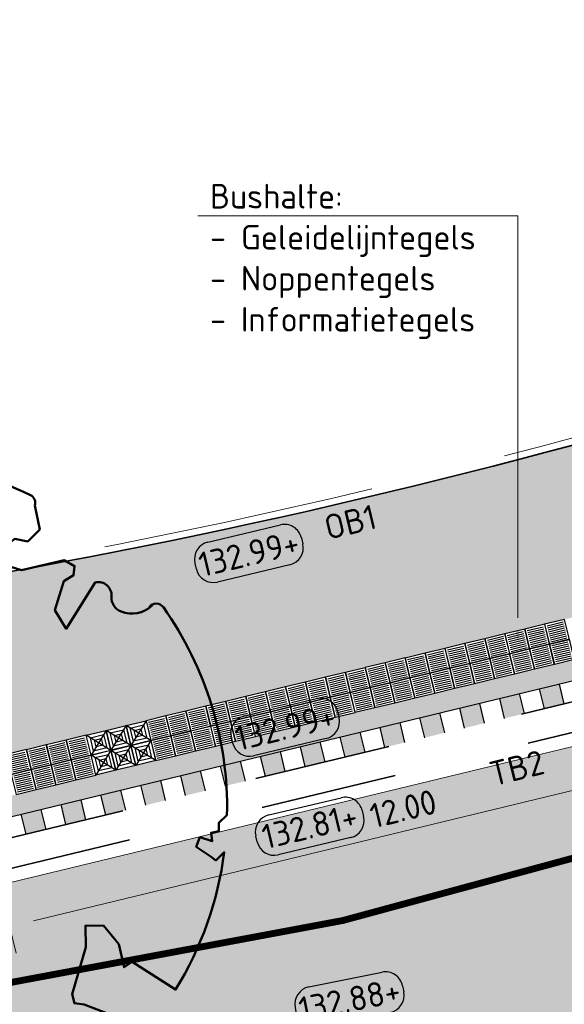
# Model space of a CAD drawing. Header units: metres. Extents: x 191748 to 192615, y 309710 to 310028.
# Tile 52 of 76: x 192159.44 to 192167.41, y 309809.29 to 309823.7. Entities that reach past the tile are written whole.
import ezdxf
from ezdxf import colors
from ezdxf.entities.mleader import LeaderData, LeaderLine
from ezdxf.enums import TextEntityAlignment as Align
from ezdxf.math import Vec2, Vec3

# ---------------------------------------------------------------- set-up
doc = ezdxf.new("R2010")
doc.units = ezdxf.units.M
for name, pattern in [('VH-BUSHALTEBAND-SO', [4, 2, -2]), ('VH-GELEIDEBAND_50X200', [8, 4, -2, 0, -2]), ('VH-OPSLUITBAND-SO', [10, 4, -2, 2, -2]), ('VH-OPSLUITBAND_100X200', [16, 8, -2, 4, -2]), ('VW-1-1_STREEP', [2, 1, -1]), ('VW-11_STREEP', [2, 1, -1])]:
    doc.linetypes.add(name, pattern=pattern)
for name, color, linetype, lineweight in [('N-WE-GR-BOOM-S', 94, 'Continuous', 50), ('N-WE-IE-MEUBILAIR-S-200', 7, 'Continuous', 25), ('N-WE-VH-KANTLAAG 2 STREKS-G', 170, 'Continuous', 18), ('N-WE-VH-KANTOPSLUITING_BUSHALTEBAND-G', 30, 'VH-BUSHALTEBAND-SO', 35), ('N-WE-VH-KANTOPSLUITING_GELEIDEBAND_70 200-G', 6, 'VH-GELEIDEBAND_50X200', 35), ('N-WE-VH-KANTOPSLUITING_OPSLUITBAND_80X200 VOORKANT-G', 1, 'Continuous', 35), ('N-WE-VH-KANTOPSLUITING_OPSLUITBAND_80X200-G', 5, 'VH-OPSLUITBAND-SO', 18), ('N-WE-VH-KANTOPSLUITING_TEKST-T', 7, 'VH-OPSLUITBAND_100X200', 35), ('N-WE-VH-KANTOPSLUITING_TROTTOIRBAND_RWS VOORKANT-G', 2, 'Continuous', 35), ('N-WE-VH-OPENVERHARDING_STRAATBAKSTEEN_ROOD-A', 13, 'Continuous', 9), ('N-WE-VH-VERHARDING_ASFALT-A', 253, 'Continuous', 9), ('N-WE-VH-VERKEERSTEGEL-S', 6, 'Continuous', 25), ('X-XX-AL-AANPIJLING-S', 6, 'Continuous', 5), ('X-XX-AL-HOOGTELABEL-S', 7, 'Continuous', 25), ('X-XX-AL-MAATVOERING-M', 6, 'Continuous', 18)]:
    doc.layers.add(name, color=color, linetype=linetype, lineweight=lineweight)
doc.layers.add('N-WE-VH-GESLOTENVERHARDING_ASFALT_COATING_ROOD-A', color=7, linetype='Continuous', lineweight=9, true_color=0xf2beba)
doc.layers.add('N-WE-VW-MARKERING_LANGS_STREEP_11-G', color=7, linetype='VW-11_STREEP', lineweight=13, true_color=0xf7f7f7)
doc.styles.add('NLCS-ISO', font='NLCS-ISO.ttf')
doc.styles.add('NLCS-ISO-M200-T18', font='NLCS-ISO.ttf', dxfattribs={"height": 0.36})
doc.dimstyles.new('NLCS-M200-T18-PIJL_L2_H2', dxfattribs={"dimscale": 0.2, "dimtxt": 2.5, "dimasz": 1.8, "dimexe": 2, "dimexo": 2, "dimgap": 0.7, "dimtad": 1, "dimzin": 0, "dimdsep": 46, "dimtxsty": 'NLCS-ISO-M200-T18', "dimcen": 0, "dimdle": 2, "dimclrd": 256, "dimclre": 256, "dimclrt": 7, "dimazin": 0, "dimtfac": 1, "dimtdec": 3, "dimtofl": 0, "dimtmove": 0, "dimatfit": 3, "dimfxl": 2, "dimfxlon": 1, "dimtfillclr": 256, "dimtolj": 1, "dimtzin": 0, "dimlwd": -1, "dimlwe": -1, "dimarcsym": 0})

# ---------------------------------------------------------------- blocks, each defined once
blk = doc.blocks.new('*D123')
at = {"layer": 'defpoints', "color": 0, "transparency": 16777216}
for p in [(192170.765, 309814.051), (192170.958, 309813.253), (192159.102, 309811.228)]:
    blk.add_point(p, dxfattribs=at)
at = {"layer": 'X-XX-AL-MAATVOERING-M', "transparency": 16777216}
for p, q in [((192170.864, 309813.642), (192171.052, 309812.864)), ((192159.645, 309810.514), (192170.608, 309813.168)), ((192159.201, 309810.818), (192159.389, 309810.041))]:
    blk.add_line(p, q, dxfattribs=at)
for points in [[(192170.594, 309813.227), (192170.622, 309813.11), (192170.958, 309813.253)], [(192159.631, 309810.573), (192159.659, 309810.456), (192159.295, 309810.43)]]:
    blk.add_solid(points, dxfattribs=at)
at = {"layer": 'X-XX-AL-MAATVOERING-M', "color": 7, "transparency": 16777216, "insert": (192165.051, 309812.152), "char_height": 0.36, "attachment_point": 5, "rotation": 13.6077, "style": 'NLCS-ISO-M200-T18'}
blk.add_mtext('\\A1;12.00', dxfattribs=at)
blk = doc.blocks.new('SGR-BOOM_05')
blk.add_lwpolyline([(0.433, 4.712), (0.441, 4.722), (0.45, 4.731), (0.457, 4.739), (0.465, 4.746), (0.473, 4.754), (0.48, 4.761), (0.487, 4.77), (0.494, 4.779), (0.501, 4.79), (0.508, 4.802), (0.513, 4.817), (0.516, 4.836), (0.517, 4.858), (0.515, 4.885), (0.509, 4.916), (0.475, 5.034, -0.52938), (0.529, 5.099, -0.087139), (2.218, 4.625, -0.372341), (2.284, 4.473), (2.354, 4.119), (2.18, 3.946), (1.992, 3.985), (1.767, 3.817), (1.853, 3.602), (2.086, 3.527), (2.712, 3.671), (2.864, 3.587), (2.85, 3.453), (2.707, 3.365), (2.577, 2.941), (2.743, 2.67), (3.168, 3.347, -0.504641), (3.406, 3.14, 0.331948), (3.544, 2.921, 0.282008), (3.993, 3.004), (3.957, 2.985, -0.512156), (4.163, 2.984, -0.16076), (5.094, -0.056), (4.977, -0.169), (4.976, -0.294), (4.862, -0.315), (4.876, -0.438), (4.698, -0.381), (4.644, -0.519), (4.864, -0.665), (4.933, -0.72), (5.054, -0.599, -0.106371), (4.341, -2.61), (3.705, -2.201), (3.588, -2.282), (3.512, -1.945), (3.286, -1.673), (3.024, -1.676), (3.03, -1.99), (2.83, -2.678), (2.861, -2.809), (3.005, -2.829), (3.93, -3.183, -0.236298), (-0.225, -5.013, 0.159625), (-0.347, -4.77, 0.350802), (-0.315, -4.528, -0.504641), (-0.6, -4.393), (-0.531, -4.17), (-0.647, -3.962), (-0.802, -3.978), (-0.825, -4.144), (-0.942, -4.211), (-1.08, -4.106), (-1.2, -3.475), (-1.291, -3.384), (-1.522, -3.391), (-1.586, -3.665), (-1.68, -3.694), (-1.769, -3.923), (-2.003, -3.798, 0.733583), (-1.918, -3.973, -0.861625), (-1.87, -4.128, 0.279978), (-2.043, -4.393), (-2.036, -4.403, -0.827056), (-2.208, -4.583, -0.116774), (-4.152, -2.556), (-4.114, -2.549), (-4.084, -2.541), (-4.059, -2.531), (-4.039, -2.52), (-4.024, -2.509), (-4.013, -2.498), (-4.004, -2.486), (-3.768, -2.184), (-3.762, -2.173), (-3.758, -2.163), (-3.755, -2.153), (-3.752, -2.143), (-3.748, -2.133), (-3.745, -2.123), (-3.74, -2.111), (-3.735, -2.099), (-3.729, -2.085), (-3.721, -2.071), (-3.713, -2.056), (-3.705, -2.04), (-3.697, -2.024), (-3.689, -2.007), (-3.682, -1.991), (-3.676, -1.975), (-3.671, -1.959), (-3.668, -1.944), (-3.666, -1.929), (-3.665, -1.916), (-3.666, -1.904), (-3.668, -1.893), (-3.671, -1.884), (-3.676, -1.877), (-3.682, -1.872), (-3.69, -1.869), (-3.698, -1.867), (-3.708, -1.866), (-3.718, -1.865), (-3.729, -1.864), (-3.74, -1.863), (-3.752, -1.86), (-3.764, -1.856), (-3.776, -1.85), (-3.788, -1.843), (-3.801, -1.835), (-3.813, -1.826), (-3.826, -1.816), (-3.84, -1.806), (-3.853, -1.796), (-3.866, -1.785), (-3.88, -1.774), (-3.893, -1.762), (-3.907, -1.75), (-4.15, -2.028), (-4.162, -2.015), (-4.173, -2), (-4.183, -1.984), (-4.193, -1.968), (-4.204, -1.951), (-4.219, -1.938), (-4.242, -1.928), (-4.274, -1.924), (-4.319, -1.929), (-4.379, -1.942), (-4.457, -1.967, -0.040997), (-4.791, -1.027), (-4.617, -1.057), (-4.463, -1.156), (-4.38, -1.082), (-4.281, -0.927), (-4.376, -0.782), (-4.323, -0.567), (-4.52, -0.551), (-4.652, -0.423), (-4.892, -0.58, -0.05814), (-4.988, 0.829), (-4.852, 0.802), (-4.298, 0.364), (-4.06, 0.447), (-3.128, 0.693), (-3.049, 1), (-3.409, 1.144), (-3.464, 1.261), (-4.121, 1.584), (-4.136, 1.769), (-4.358, 1.957), (-4.448, 2.14), (-4.297, 2.378), (-3.958, 2.431), (-3.65, 2.633), (-3.646, 2.84), (-3.838, 3.066), (-3.787, 3.162), (-3.863, 3.31, -0.13428), (-1.664, 4.835, -0.541727), (-1.597, 4.783), (-1.608, 4.639), (-1.605, 4.565), (-1.595, 4.508), (-1.579, 4.465), (-1.558, 4.434), (-1.535, 4.41), (-1.511, 4.392), (-1.487, 4.376), (-1.465, 4.359), (-1.446, 4.342), (-1.428, 4.325), (-1.411, 4.309), (-1.395, 4.295), (-1.38, 4.284), (-1.364, 4.276), (-1.347, 4.272), (-1.33, 4.272), (-1.312, 4.277), (-1.292, 4.285), (-1.273, 4.294), (-1.252, 4.305), (-1.232, 4.316), (-1.211, 4.327), (-1.189, 4.336), (-1.168, 4.342), (-1.147, 4.347), (-1.126, 4.35), (-1.105, 4.353), (-1.085, 4.356), (-1.066, 4.36), (-1.048, 4.365), (-1.031, 4.372), (-1.015, 4.382), (-1, 4.394), (-0.986, 4.408), (-0.973, 4.424), (-0.963, 4.324), (-0.94, 4.298), (-0.834, 4.118), (-0.611, 3.996), (-0.927, 4.508), (-0.921, 4.523), (-0.917, 4.539), (-0.915, 4.553), (-0.916, 4.568), (-0.92, 4.583), (-0.927, 4.598), (-0.938, 4.613), (-0.953, 4.629), (-0.972, 4.647), (-0.994, 4.667), (-1.02, 4.691), (-1.05, 4.719), (-1.082, 4.754), (-1.117, 4.795), (-1.199, 4.901, -0.543104), (-1.171, 4.981, -0.046766), (-0.234, 5.117, -0.385168), (-0.182, 5.074), (-0.152, 4.882), (-0.138, 4.822), (-0.121, 4.78), (-0.104, 4.753), (-0.085, 4.737), (-0.066, 4.73), (-0.047, 4.727), (-0.027, 4.726), (-0.009, 4.724), (0.009, 4.72), (0.027, 4.716), (0.044, 4.71), (0.061, 4.704), (0.077, 4.697), (0.093, 4.689), (0.109, 4.682), (0.124, 4.675), (0.139, 4.668), (0.153, 4.66), (0.167, 4.653), (0.18, 4.645), (0.191, 4.638), (0.202, 4.629), (0.211, 4.621), (0.219, 4.611), (0.225, 4.602), (0.231, 4.593), (0.236, 4.584), (0.242, 4.576), (0.247, 4.569), (0.253, 4.564), (0.26, 4.56), (0.269, 4.559), (0.278, 4.56), (0.289, 4.563), (0.3, 4.568), (0.312, 4.574), (0.324, 4.582), (0.336, 4.592), (0.348, 4.603), (0.36, 4.616), (0.371, 4.63), (0.382, 4.644), (0.393, 4.659), (0.404, 4.673), (0.414, 4.687), (0.423, 4.7)], format="xyb", close=True)
blk.add_circle((0, 0), 0.15)
blk = doc.blocks.new('TEKST OB')
at = {"layer": 'N-WE-VH-KANTOPSLUITING_TEKST-T', "style": 'NLCS-ISO'}
blk.add_attdef('TEKST_OPSLUITBANDEN', text='', height=0.36, rotation=0.3407, dxfattribs=at).set_placement((0, 0), align=Align.BOTTOM_CENTER)
blk = doc.blocks.new('TEKST TB')
at = {"layer": 'N-WE-VH-KANTOPSLUITING_TEKST-T', "style": 'NLCS-ISO'}
blk.add_attdef('TEKST_TROTTOIRBANDEN', text='', height=0.36, rotation=0.3407, dxfattribs=at).set_placement((0, 0), align=Align.BOTTOM_CENTER)
blk = doc.blocks.new('SAL-HOOGTE-WEGPEIL-200-SO')
for p, q in [((-0.545, 0.302), (0.545, 0.302)), ((-0.8, -0.043), (-0.8, 0.043)), ((0.8, 0.047), (0.8, -0.043)), ((0.545, -0.298), (-0.545, -0.298))]:
    blk.add_line(p, q)
for centre, start, end in [((-0.545, 0.047), 90, 180), ((0.545, 0.047), 360, 90), ((-0.545, -0.043), 180, 270), ((0.545, -0.043), 270, 0)]:
    blk.add_arc(centre, 0.255, start, end)
at = {"style": 'NLCS-ISO'}
blk.add_attdef('HOOGTE', text='', height=0.36, dxfattribs=at).set_placement((0, 0.002), align=Align.MIDDLE_CENTER)
blk = doc.blocks.new('SVH-VERKEERSTEGEL_300X300_GELEIDETEGEL')
at = {"flags": 128}
for points in [[(0.12, -0.03), (-0.12, -0.03)], [(0.12, -0.06), (-0.12, -0.06)], [(0.12, -0.09), (-0.12, -0.09)], [(0.12, -0.12), (-0.12, -0.12)], [(0.12, -0.15), (-0.12, -0.15)], [(0.12, -0.18), (-0.12, -0.18)], [(0.12, -0.21), (-0.12, -0.21)], [(0.12, -0.24), (-0.12, -0.24)], [(0.12, -0.27), (-0.12, -0.27)]]:
    blk.add_lwpolyline(points, dxfattribs=at)
blk.add_3dface([(-0.15, -0.3), (0.15, -0.3), (0.15, 0), (-0.15, 0)])
blk = doc.blocks.new('Informatietegel')
at = {"flags": 128}
for points in [[(-0.15, 0), (0.15, 0), (0.15, -0.3), (-0.15, -0.3), (-0.15, 0)], [(-0.15, -0.3), (0.15, 0)], [(0.15, -0.3), (-0.15, 0)]]:
    blk.add_lwpolyline(points, dxfattribs=at)
for points in [[(-0.1, -0.05), (0.1, -0.05), (0.1, -0.25), (-0.1, -0.25)], [(-0.05, -0.1), (0.05, -0.1), (0.05, -0.2), (-0.05, -0.2)]]:
    blk.add_lwpolyline(points, close=True, dxfattribs=at)

msp = doc.modelspace()

# ---------------------------------------------------------------- hatches: boundary and pattern name
at = {"layer": 'N-WE-IE-MEUBILAIR-S-200'}
h = msp.add_hatch(color=256, dxfattribs=at)
h.dxf.hatch_style = 1
h.paths.add_polyline_path([(192167.333, 309813.977), (192167.041, 309813.906), (192167.112, 309813.615), (192167.403, 309813.685)])
h = msp.add_hatch(color=256, dxfattribs=at)
h.dxf.hatch_style = 1
h.paths.add_polyline_path([(192166.75, 309813.836), (192166.458, 309813.765), (192166.529, 309813.473), (192166.82, 309813.544)])
h = msp.add_hatch(color=256, dxfattribs=at)
h.dxf.hatch_style = 1
h.paths.add_polyline_path([(192166.166, 309813.694), (192165.875, 309813.624), (192165.945, 309813.332), (192166.237, 309813.403)])
h = msp.add_hatch(color=256, dxfattribs=at)
h.dxf.hatch_style = 1
h.paths.add_polyline_path([(192165.583, 309813.553), (192165.292, 309813.483), (192165.362, 309813.191), (192165.654, 309813.262)])
h = msp.add_hatch(color=256, dxfattribs=at)
h.dxf.hatch_style = 1
h.paths.add_polyline_path([(192165, 309813.412), (192164.709, 309813.342), (192164.779, 309813.05), (192165.071, 309813.121)])
h = msp.add_hatch(color=256, dxfattribs=at)
h.dxf.hatch_style = 1
h.paths.add_polyline_path([(192164.417, 309813.271), (192164.125, 309813.2), (192164.196, 309812.909), (192164.488, 309812.979)])
h = msp.add_hatch(color=256, dxfattribs=at)
h.dxf.hatch_style = 1
h.paths.add_polyline_path([(192163.834, 309813.13), (192163.542, 309813.059), (192163.613, 309812.768), (192163.904, 309812.838)])
h = msp.add_hatch(color=256, dxfattribs=at)
h.dxf.hatch_style = 1
h.paths.add_polyline_path([(192163.251, 309812.989), (192162.959, 309812.918), (192163.03, 309812.627), (192163.321, 309812.697)])
h = msp.add_hatch(color=256, dxfattribs=at)
h.dxf.hatch_style = 1
h.paths.add_polyline_path([(192162.667, 309812.848), (192162.376, 309812.777), (192162.446, 309812.485), (192162.738, 309812.556)])
h = msp.add_hatch(color=256, dxfattribs=at)
h.dxf.hatch_style = 1
h.paths.add_polyline_path([(192162.084, 309812.706), (192161.793, 309812.636), (192161.863, 309812.344), (192162.155, 309812.415)])
h = msp.add_hatch(color=256, dxfattribs=at)
h.dxf.hatch_style = 1
h.paths.add_polyline_path([(192161.501, 309812.565), (192161.21, 309812.495), (192161.28, 309812.203), (192161.572, 309812.274)])
h = msp.add_hatch(color=256, dxfattribs=at)
h.dxf.hatch_style = 1
h.paths.add_polyline_path([(192160.918, 309812.424), (192160.626, 309812.353), (192160.697, 309812.062), (192160.989, 309812.132)])
h = msp.add_hatch(color=256, dxfattribs=at)
h.dxf.hatch_style = 1
h.paths.add_polyline_path([(192160.335, 309812.283), (192160.043, 309812.212), (192160.114, 309811.921), (192160.405, 309811.991)])
h = msp.add_hatch(color=256, dxfattribs=at)
h.dxf.hatch_style = 1
h.paths.add_polyline_path([(192159.752, 309812.142), (192159.46, 309812.071), (192159.531, 309811.78), (192159.822, 309811.85)])
at = {"layer": 'N-WE-VH-GESLOTENVERHARDING_ASFALT_COATING_ROOD-A'}
h = msp.add_hatch(color=256, dxfattribs=at)
h.dxf.hatch_style = 1
edge = h.paths.add_edge_path()
edge.add_line((192051.077, 309808.42), (192057.081, 309758.809))
edge.add_line((192057.081, 309758.809), (192058.565, 309759.03))
edge.add_line((192058.565, 309759.03), (192052.556, 309808.686))
edge.add_arc((192068.738, 309810.645), 16.3, 172.7372, 186.9001, ccw=False)
edge.add_arc((192042.946, 309813.932), 9.7, 352.7372, 353.5587)
edge.add_arc((192068.743, 309810.639), 16.307, 122.8539, 172.2315, ccw=False)
edge.add_arc((192069.418, 309809.214), 17.871, 94.6804, 122.1924, ccw=False)
edge.add_arc((192068.807, 309807.063), 19.981, 86.8557, 92.4307, ccw=False)
edge.add_arc((192068.725, 309810.757), 16.3, 69.284, 85.8548, ccw=False)
edge.add_line((192074.49, 309826.003), (192099.641, 309816.491))
edge.add_arc((192146.016, 309939.115), 131.1, 249.28399, 267.2877)
edge.add_line((192139.812, 309808.162), (192141.248, 309808.116))
edge.add_arc((192142.768, 309904.204), 96.1, 269.09368, 300.03446)
edge.add_line((192190.869, 309821.008), (192194.57, 309823.091))
edge.add_line((192194.57, 309823.091), (192208.723, 309831.276))
edge.add_arc((192084.121, 310046.741), 248.9, 300.04045, 303.12843)
edge.add_arc((192208.29, 309856.473), 21.7, 303.1284, 319.3354)
edge.add_line((192224.75, 309842.333), (192225.649, 309843.379))
edge.add_arc((192239.53, 309831.455), 18.3, 125.1354, 139.3354, ccw=False)
edge.add_line((192228.998, 309846.42), (192235.16, 309850.757))
edge.add_line((192235.16, 309850.757), (192236.487, 309851.77))
edge.add_arc((192229.127, 309861.017), 11.818, 308.518, 324.8071)
edge.add_line((192238.785, 309854.206), (192239.331, 309854.955))
edge.add_arc((192239.756, 309855.102), 0.45, 142.4943, 199.0614, ccw=False)
edge.add_arc((192266.609, 309834.492), 34.3, 127.17, 142.4943, ccw=False)
edge.add_line((192245.886, 309861.824), (192247.005, 309862.638))
edge.add_line((192247.005, 309862.638), (192247.855, 309863.23))
edge.add_line((192247.855, 309863.23), (192254.056, 309867.549))
edge.add_line((192254.056, 309867.549), (192254.17, 309867.385))
edge.add_line((192254.17, 309867.385), (192255.709, 309868.457))
edge.add_line((192255.709, 309868.457), (192254.566, 309870.098))
edge.add_line((192254.566, 309870.098), (192247.473, 309865.157))
edge.add_line((192247.473, 309865.157), (192247.587, 309864.993))
edge.add_line((192247.587, 309864.993), (192246.09, 309863.951))
edge.add_arc((192266.609, 309834.492), 35.9, 124.8586, 145.9196)
edge.add_arc((192228.427, 309860.325), 10.2, 305.1354, 325.9196, ccw=False)
edge.add_line((192234.297, 309851.983), (192228.135, 309847.647))
edge.add_arc((192239.53, 309831.455), 19.8, 125.1354, 139.3354)
edge.add_line((192224.511, 309844.357), (192223.612, 309843.31))
edge.add_arc((192208.29, 309856.473), 20.2, 303.1284, 319.3354, ccw=False)
edge.add_arc((192084.121, 310046.741), 247.4, 300.04045, 303.12843, ccw=False)
edge.add_line((192207.972, 309832.574), (192193.827, 309824.394))
edge.add_line((192193.827, 309824.394), (192190.125, 309822.311))
edge.add_arc((192142.768, 309904.204), 94.6, 295.48448, 300.03974, ccw=False)
edge.add_line((192183.472, 309818.809), (192183.019, 309818.594))
edge.add_arc((192142.768, 309904.204), 94.6, 287.24802, 295.18112, ccw=False)
edge.add_line((192170.818, 309813.859), (192159.143, 309811.032))
edge.add_arc((192142.768, 309904.204), 94.6, 269.09854, 279.96746, ccw=False)
edge.add_arc((192141.985, 309854.211), 44.6, 267.2784, 269.0949, ccw=False)
edge.add_arc((192146.016, 309939.115), 129.6, 249.28399, 267.28061, ccw=False)
edge.add_line((192100.171, 309817.894), (192075.021, 309827.406))
edge.add_arc((192068.725, 309810.757), 17.8, 69.284, 123.0926)
edge.add_arc((192054.529, 309832.539), 8.2, 292.5779, 303.0926, ccw=False)
edge.add_arc((192068.725, 309810.757), 18, 127.8613, 168.1941)
edge.add_arc((192042.92, 309813.942), 8.2, -7.0373, 3.4774, ccw=False)
edge.add_arc((192068.725, 309810.757), 17.8, 172.9628, 187.5439)
edge.add_line((192051.079, 309808.42), (192051.077, 309808.42))
h = msp.add_hatch(color=256, dxfattribs=at)
h.dxf.hatch_style = 1
edge = h.paths.add_edge_path()
edge.add_arc((192244.024, 309849.036), 0.45, 230.4225, 287.3484)
edge.add_arc((192233.69, 309881.27), 34.3, 287.771, 307.17)
edge.add_arc((192233.69, 309881.27), 34.3, 307.17, 315.9919)
edge.add_arc((192266.849, 309849.244), 11.8, 120.7355, 136.0055, ccw=False)
edge.add_line((192260.818, 309859.386), (192261.678, 309859.897))
edge.add_line((192261.678, 309859.897), (192261.575, 309860.069))
edge.add_line((192261.575, 309860.069), (192270.857, 309865.588))
edge.add_line((192270.857, 309865.588), (192271.624, 309864.299))
edge.add_line((192271.624, 309864.299), (192262.946, 309859.139))
edge.add_arc((192268.057, 309850.544), 10, 120.7355, 138.2014)
edge.add_arc((192233.69, 309881.27), 36.1, 289.3638, 318.2014, ccw=False)
edge.add_line((192245.659, 309847.212), (192245.596, 309847.402))
edge.add_line((192245.596, 309847.402), (192244.648, 309847.083))
edge.add_arc((192233.684, 309881.291), 35.922, 284.3695, 287.7706, ccw=False)
edge.add_arc((192245.13, 309836.612), 10.2, 104.3695, 123.94)
edge.add_arc((192258.139, 309817.282), 33.5, 123.94, 125.1354)
edge.add_line((192238.86, 309844.678), (192233.058, 309840.595))
edge.add_arc((192221.663, 309856.788), 19.8, 291.263, 305.1354, ccw=False)
edge.add_line((192228.843, 309838.336), (192227.059, 309837.641))
edge.add_arc((192234.384, 309818.816), 20.2, 111.263, 123.3955)
edge.add_line((192223.266, 309835.681), (192220.685, 309834.002))
edge.add_line((192220.685, 309834.002), (192219.843, 309833.464))
edge.add_arc((192084.121, 310046.741), 252.8, 300.04045, 302.47111, ccw=False)
edge.add_line((192210.675, 309827.899), (192196.531, 309819.72))
edge.add_line((192196.531, 309819.72), (192192.83, 309817.637))
edge.add_arc((192142.768, 309904.204), 100, 298.66235, 300.04045, ccw=False)
edge.add_line((192190.733, 309816.458), (192190.637, 309816.634))
edge.add_arc((192142.769, 309904.203), 99.798, 269.10162, 298.66272, ccw=False)
edge.add_arc((192141.985, 309854.211), 49.8, 267.2818, 269.1018, ccw=False)
edge.add_arc((192146.016, 309939.115), 134.8, 262.09822, 267.28178, ccw=False)
edge.add_line((192127.484, 309805.595), (192126.5, 309805.735))
edge.add_line((192126.5, 309805.735), (192113.751, 309808.233))
edge.add_arc((192146.016, 309939.115), 134.8, 255.72876, 256.15163, ccw=False)
edge.add_arc((192146.016, 309939.115), 134.8, 249.28399, 255.72876, ccw=False)
edge.add_line((192098.332, 309813.03), (192078.806, 309820.415))
edge.add_line((192078.806, 309820.415), (192078.203, 309820.643))
edge.add_arc((192072.685, 309806.051), 15.6, 69.284, 186.6212)
edge.add_line((192057.189, 309804.253), (192058.171, 309795.795))
edge.add_line((192058.171, 309795.795), (192059.856, 309781.274))
edge.add_arc((192556.72, 309838.949), 500.2, 186.62117, 188.21936)
edge.add_line((192061.658, 309767.439), (192062.842, 309759.668))
edge.add_line((192062.842, 309759.668), (192061.298, 309759.437))
edge.add_line((192061.298, 309759.437), (192060.173, 309767.225))
edge.add_arc((192556.72, 309838.949), 501.7, 186.62117, 188.21936, ccw=False)
edge.add_line((192058.366, 309781.101), (192056.681, 309795.623))
edge.add_line((192056.681, 309795.623), (192055.699, 309804.08))
edge.add_arc((192072.685, 309806.051), 17.1, 69.284, 186.6212, ccw=False)
edge.add_line((192078.734, 309822.046), (192079.337, 309821.818))
edge.add_line((192079.337, 309821.818), (192080.191, 309821.495))
edge.add_line((192080.191, 309821.495), (192098.863, 309814.433))
edge.add_arc((192146.016, 309939.115), 133.3, 249.28399, 256.13562)
edge.add_arc((192146.016, 309939.115), 133.3, 256.13562, 261.69136)
edge.add_arc((192146.016, 309939.115), 133.3, 261.69136, 267.28178)
edge.add_arc((192141.985, 309854.211), 48.3, 267.2818, 269.1018)
edge.add_arc((192142.768, 309904.204), 98.3, 269.10176, 300.04626)
edge.add_line((192191.987, 309819.114), (192195.688, 309821.196))
edge.add_line((192195.688, 309821.196), (192209.824, 309829.371))
edge.add_arc((192084.121, 310046.741), 251.1, 300.04045, 303.19854)
edge.add_arc((192233.49, 309818.468), 21.7, 111.263, 123.1985, ccw=False)
edge.add_line((192225.621, 309838.691), (192228.299, 309839.733))
edge.add_arc((192221.663, 309856.788), 18.3, 291.263, 305.1354)
edge.add_line((192232.195, 309841.822), (192237.996, 309845.905))
edge.add_arc((192258.139, 309817.282), 35, 123.94, 125.1354, ccw=False)
edge.add_line((192238.598, 309846.319), (192239.785, 309847.083))
edge.add_arc((192246.078, 309836.866), 12, 105.5882, 121.6285, ccw=False)
edge.add_line((192242.853, 309848.424), (192243.738, 309848.689))
at = {"layer": 'N-WE-VH-OPENVERHARDING_STRAATBAKSTEEN_ROOD-A'}
h = msp.add_hatch(dxfattribs=at)
h.set_pattern_fill('AVH-SBS_WAALFORMAAT_HALFST', color=256, scale=2, angle=90, pattern_type=2)
h.set_pattern_definition([(102.1535, (192154.47778, 309814.873), (-0.0977587, -0.02105314), []), (192.1535, (192154.39357, 309815.26404), (0.084213, -0.391035), [0.1, -0.1]), (192.1535, (192154.3379, 309815.04747), (0.084213, -0.391035), [0.1, -0.1]), (102.1535, (192154.3868, 309815.058), (-0.1955174, -0.0421063), [0, -0.4, 0, 0, 0]), (102.1535, (192154.24693, 309815.23246), (-0.1955174, -0.0421063), [0, -0.4, 0, 0, 0])])
edge = h.paths.add_edge_path()
edge.add_line((192158.665, 309812.805), (192170.279, 309815.616))
edge.add_line((192170.279, 309815.616), (192170.112, 309816.152))
edge.add_arc((192142.768, 309904.204), 92.2, 287.25188, 287.87131)
edge.add_line((192171.063, 309816.453), (192170.462, 309818.315))
edge.add_arc((192141.848, 309912.353), 98.295, 277.38251, 286.92448, ccw=False)
edge.add_line((192154.478, 309814.873), (192154.751, 309812.786))
edge.add_arc((192142.768, 309904.204), 92.2, 277.46761, 279.84328)
edge.add_line((192158.53, 309813.362), (192158.665, 309812.805))
h.paths.add_polyline_path([(192170.457, 309815.042), (192158.825, 309812.226), (192158.877, 309811.93), (192170.547, 309814.755)])
at = {"layer": 'N-WE-VH-VERHARDING_ASFALT-A'}
h = msp.add_hatch(color=256, dxfattribs=at)
h.dxf.hatch_style = 1
h.paths.add_polyline_path([(192191.979, 309819.109), (192195.68, 309821.191), (192194.578, 309823.096), (192190.877, 309821.013, -0.034904), (192178.837, 309815.13, -0.100441), (192141.262, 309808.116, -0.007941), (192139.798, 309808.162, -0.078692), (192099.641, 309816.491), (192081.175, 309823.475), (192080.957, 309823.557), (192080.186, 309821.497), (192095.353, 309815.761), (192098.863, 309814.433, 0.078692), (192139.694, 309805.965, 0.007941), (192141.227, 309805.916, 0.019174), (192148.762, 309806.087, 0.116345)])

# ---------------------------------------------------------------- linework, layer by layer
at = {"layer": 'N-WE-IE-MEUBILAIR-S-200'}
for points in [[(192158.877, 309811.93), (192170.547, 309814.755)], [(192167.333, 309813.977), (192167.403, 309813.685)], [(192166.75, 309813.836), (192166.82, 309813.544)], [(192167.041, 309813.906), (192167.112, 309813.615)], [(192166.166, 309813.694), (192166.237, 309813.403)], [(192166.458, 309813.765), (192166.529, 309813.473)], [(192165.583, 309813.553), (192165.654, 309813.262)], [(192165.875, 309813.624), (192165.945, 309813.332)], [(192165, 309813.412), (192165.071, 309813.121)], [(192165.292, 309813.483), (192165.362, 309813.191)], [(192164.417, 309813.271), (192164.488, 309812.979)], [(192164.709, 309813.342), (192164.779, 309813.05)], [(192163.834, 309813.13), (192163.904, 309812.838)], [(192164.125, 309813.2), (192164.196, 309812.909)], [(192163.251, 309812.989), (192163.321, 309812.697)], [(192163.542, 309813.059), (192163.613, 309812.768)], [(192162.667, 309812.848), (192162.738, 309812.556)], [(192162.959, 309812.918), (192163.03, 309812.627)], [(192162.084, 309812.706), (192162.155, 309812.415)], [(192162.376, 309812.777), (192162.446, 309812.485)], [(192161.501, 309812.565), (192161.572, 309812.274)], [(192161.793, 309812.636), (192161.863, 309812.344)], [(192160.918, 309812.424), (192160.989, 309812.132)], [(192161.21, 309812.495), (192161.28, 309812.203)], [(192160.335, 309812.283), (192160.405, 309811.991)], [(192160.626, 309812.353), (192160.697, 309812.062)], [(192159.752, 309812.142), (192159.822, 309811.85)], [(192160.043, 309812.212), (192160.114, 309811.921)], [(192159.46, 309812.071), (192159.531, 309811.78)]]:
    msp.add_lwpolyline(points, dxfattribs=at)
at = {"layer": 'N-WE-VH-KANTLAAG 2 STREKS-G'}
for points in [[(192100.171, 309817.894, 0.078692), (192139.87, 309809.661, 0.007941), (192141.285, 309809.616, 0.047446), (192159.143, 309811.032), (192170.818, 309813.859, 0.020931), (192178.274, 309816.52, 0.013688), (192183.019, 309818.594), (192183.472, 309818.809, 0.019879), (192190.125, 309822.311), (192193.827, 309824.394), (192207.972, 309832.574, 0.013475), (192219.329, 309839.557, 0.070835), (192223.612, 309843.31), (192224.511, 309844.357, -0.062039), (192228.135, 309847.647), (192234.297, 309851.983, 0.090937), (192236.875, 309854.609, -0.092155), (192246.09, 309863.951), (192247.587, 309864.993), (192247.473, 309865.158)], [(192190.733, 309816.458), (192190.637, 309816.634, -0.110257), (192148.853, 309804.59, -0.019174), (192141.204, 309804.417, -0.007941), (192139.623, 309804.467, -0.022621), (192127.484, 309805.595, -0.001843), (192126.5, 309805.735), (192113.751, 309808.233, -0.001845), (192112.786, 309808.475, -0.028128), (192098.332, 309813.03), (192094.822, 309814.358), (192078.806, 309820.415), (192078.203, 309820.643, 0.561961), (192057.189, 309804.253), (192058.171, 309795.795), (192058.369, 309795.819)]]:
    msp.add_lwpolyline(points, format="xyb", dxfattribs=at)
at = {"layer": 'N-WE-VH-KANTOPSLUITING_BUSHALTEBAND-G'}
for points in [[(192159.008, 309811.653), (192169.691, 309814.239)], [(192158.905, 309811.194), (192159.102, 309811.228), (192169.793, 309813.816)]]:
    msp.add_lwpolyline(points, dxfattribs=at)
at = {"layer": 'N-WE-VH-KANTOPSLUITING_GELEIDEBAND_70 200-G', "flags": 128}
msp.add_lwpolyline([(192190.388, 309816.045, -0.109018), (192148.878, 309804.191, -0.019174), (192141.198, 309804.017, -0.007941), (192139.604, 309804.067, -0.021696), (192127.925, 309805.131, -0.021696)], format="xyb", dxfattribs=at)
at = {"layer": 'N-WE-VH-KANTOPSLUITING_OPSLUITBAND_80X200 VOORKANT-G'}
for points in [[(192200.312, 309828.606), (192199.621, 309829.769), (192199.162, 309830.543), (192198.951, 309830.898), (192185.227, 309824.148, -0.131831), (192135.244, 309814.28), (192133.941, 309814.372, -0.032763), (192120.957, 309816.142, -0.008475), (192116.804, 309817.062), (192114.329, 309820.427)], [(192196.124, 309812.997), (192189.277, 309813.424, -0.103478), (192148.987, 309802.394, -0.019174), (192141.169, 309802.217, -0.007941), (192139.519, 309802.269, -0.021455), (192127.814, 309803.329), (192127.213, 309800.261), (192120.834, 309801.511), (192121.315, 309803.964), (192111.939, 309805.801, -0.007083), (192108.176, 309806.82), (192107.655, 309804.998), (192107.751, 309804.971)]]:
    msp.add_lwpolyline(points, format="xyb", dxfattribs=at)
at = {"layer": 'N-WE-VH-KANTOPSLUITING_OPSLUITBAND_80X200-G', "flags": 128}
for points in [[(192200.362, 309828.717), (192199.76, 309829.732), (192199.249, 309830.592), (192198.99, 309831.028), (192185.183, 309824.238, -0.13183), (192135.251, 309814.38), (192133.948, 309814.471, -0.032763), (192120.977, 309816.24, -0.008402), (192116.862, 309817.151), (192114.457, 309820.421)], [(192107.751, 309804.971), (192108.245, 309806.696, 0.006907), (192111.917, 309805.704), (192121.198, 309803.885), (192120.717, 309801.432), (192127.292, 309800.143), (192127.894, 309803.218, 0.021284), (192139.514, 309802.169, 0.007941), (192141.168, 309802.117, 0.019174), (192148.994, 309802.294, 0.10341), (192189.298, 309813.323), (192196.118, 309812.897)]]:
    msp.add_lwpolyline(points, format="xyb", dxfattribs=at)
at = {"layer": 'N-WE-VH-KANTOPSLUITING_TROTTOIRBAND_RWS VOORKANT-G'}
msp.add_lwpolyline([(192190.294, 309816.219, -0.108989), (192148.866, 309804.39, -0.019174), (192141.201, 309804.217, -0.007941), (192139.613, 309804.267, -0.021695), (192127.952, 309805.329, -0.021695)], format="xyb", dxfattribs=at)
at = {"layer": 'N-WE-VW-MARKERING_LANGS_STREEP_11-G', "linetype": 'VW-1-1_STREEP', "ltscale": 5, "flags": 128}
for points in [[(192067.959, 309827.026, 0.1, 0.1, -0.025302), (192069.618, 309827.021, 0.1, 0.1, -0.077122), (192074.539, 309825.984, 0.1, 0.1, 0), (192081.175, 309823.475, 0.1, 0.1, 0), (192099.641, 309816.491, 0.1, 0.1, 0.078692), (192139.798, 309808.162, 0.1, 0.1, 0.007941), (192141.262, 309808.116, 0.1, 0.1, 0.100441), (192178.837, 309815.13, 0.1, 0.1, 0.034904), (192190.877, 309821.013, 0.1, 0.1, 0), (192194.578, 309823.096, 0.1, 0.1, 0), (192208.723, 309831.276, 0.1, 0.1, 0.013475), (192220.149, 309838.301, 0.1, 0.1, 0.070835), (192224.75, 309842.333, 0.1, 0.1, 0), (192225.649, 309843.379, 0.1, 0.1, -0.062039), (192228.998, 309846.42, 0.1, 0.1, 0), (192234.773, 309850.484, 0.1, 0.1, 0.015303), (192236.487, 309851.77, 0, 0, 0)], [(192069.253, 309822.804, 0.1, 0.1, -0.141841), (192078.734, 309822.046, 0.1, 0.1, 0), (192095.353, 309815.761, 0.1, 0.1, 0), (192098.863, 309814.433, 0.1, 0.1, 0.078692), (192139.694, 309805.965, 0.1, 0.1, 0.007941), (192141.227, 309805.916, 0.1, 0.1, 0.019174), (192148.762, 309806.087, 0.1, 0.1, 0.116345), (192191.979, 309819.109, 0.1, 0.1, 0), (192195.68, 309821.191, 0.1, 0.1, 0), (192209.824, 309829.371, 0.1, 0.1, 0.013781), (192221.609, 309836.626, 0.1, 0.1, -0.052126), (192225.621, 309838.691, 0.1, 0.1, 0), (192228.299, 309839.733, 0.1, 0.1, 0.060604), (192232.195, 309841.822, 0.1, 0.1, 0), (192237.996, 309845.905, 0.1, 0.1, -0.015303), (192239.785, 309847.083, 0, 0, 0)]]:
    msp.add_lwpolyline(points, format="xyseb", dxfattribs=at)

# ---------------------------------------------------------------- block references
at = {"layer": 'N-WE-GR-BOOM-S'}
msp.add_blockref('SGR-BOOM_05', (192157.38, 309812.116), dxfattribs=at)
at = {"layer": 'N-WE-VH-KANTOPSLUITING_TEKST-T'}
for name, p, rotation, values in [('TEKST OB', (192164.345, 309816.066), 13.15680518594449, {'TEKST_OPSLUITBANDEN': 'OB1'}), ('TEKST TB', (192166.782, 309812.469), 13.60774269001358, {'TEKST_TROTTOIRBANDEN': 'TB2'})]:
    msp.add_blockref(name, p, dxfattribs=dict(at, rotation=rotation)).add_auto_attribs(values)
at = {"layer": 'N-WE-VH-VERKEERSTEGEL-S'}
for name, p, rotation in [('SVH-VERKEERSTEGEL_300X300_GELEIDETEGEL', (192167.046, 309814.525), 193.6077427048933), ('SVH-VERKEERSTEGEL_300X300_GELEIDETEGEL', (192167.337, 309814.595), 193.6077427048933), ('SVH-VERKEERSTEGEL_300X300_GELEIDETEGEL', (192166.463, 309814.384), 193.6077427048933), ('SVH-VERKEERSTEGEL_300X300_GELEIDETEGEL', (192166.754, 309814.454), 193.6077427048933), ('SVH-VERKEERSTEGEL_300X300_GELEIDETEGEL', (192165.879, 309814.242), 193.6077427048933), ('SVH-VERKEERSTEGEL_300X300_GELEIDETEGEL', (192166.171, 309814.313), 193.6077427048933), ('SVH-VERKEERSTEGEL_300X300_GELEIDETEGEL', (192167.116, 309814.233), 193.6077427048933), ('SVH-VERKEERSTEGEL_300X300_GELEIDETEGEL', (192167.408, 309814.304), 193.6077427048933), ('SVH-VERKEERSTEGEL_300X300_GELEIDETEGEL', (192165.296, 309814.101), 193.6077427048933), ('SVH-VERKEERSTEGEL_300X300_GELEIDETEGEL', (192165.588, 309814.172), 193.6077427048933), ('SVH-VERKEERSTEGEL_300X300_GELEIDETEGEL', (192166.533, 309814.092), 193.6077427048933), ('SVH-VERKEERSTEGEL_300X300_GELEIDETEGEL', (192166.825, 309814.163), 193.6077427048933), ('SVH-VERKEERSTEGEL_300X300_GELEIDETEGEL', (192164.713, 309813.96), 193.6077427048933), ('SVH-VERKEERSTEGEL_300X300_GELEIDETEGEL', (192165.005, 309814.031), 193.6077427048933), ('SVH-VERKEERSTEGEL_300X300_GELEIDETEGEL', (192165.95, 309813.951), 193.6077427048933), ('SVH-VERKEERSTEGEL_300X300_GELEIDETEGEL', (192166.242, 309814.021), 193.6077427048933), ('SVH-VERKEERSTEGEL_300X300_GELEIDETEGEL', (192164.13, 309813.819), 193.6077427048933), ('SVH-VERKEERSTEGEL_300X300_GELEIDETEGEL', (192164.422, 309813.889), 193.6077427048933), ('SVH-VERKEERSTEGEL_300X300_GELEIDETEGEL', (192165.367, 309813.81), 193.6077427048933), ('SVH-VERKEERSTEGEL_300X300_GELEIDETEGEL', (192165.658, 309813.88), 193.6077427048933), ('SVH-VERKEERSTEGEL_300X300_GELEIDETEGEL', (192163.547, 309813.678), 193.6077427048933), ('SVH-VERKEERSTEGEL_300X300_GELEIDETEGEL', (192163.838, 309813.748), 193.6077427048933), ('SVH-VERKEERSTEGEL_300X300_GELEIDETEGEL', (192164.784, 309813.668), 193.6077427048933), ('SVH-VERKEERSTEGEL_300X300_GELEIDETEGEL', (192165.075, 309813.739), 193.6077427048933), ('SVH-VERKEERSTEGEL_300X300_GELEIDETEGEL', (192162.964, 309813.537), 193.6077427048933), ('SVH-VERKEERSTEGEL_300X300_GELEIDETEGEL', (192163.255, 309813.607), 193.6077427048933), ('SVH-VERKEERSTEGEL_300X300_GELEIDETEGEL', (192164.201, 309813.527), 193.6077427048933), ('SVH-VERKEERSTEGEL_300X300_GELEIDETEGEL', (192164.492, 309813.598), 193.6077427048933), ('SVH-VERKEERSTEGEL_300X300_GELEIDETEGEL', (192162.381, 309813.395), 193.6077427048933), ('SVH-VERKEERSTEGEL_300X300_GELEIDETEGEL', (192162.672, 309813.466), 193.6077427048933), ('SVH-VERKEERSTEGEL_300X300_GELEIDETEGEL', (192163.617, 309813.386), 193.6077427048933), ('SVH-VERKEERSTEGEL_300X300_GELEIDETEGEL', (192163.909, 309813.457), 193.6077427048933), ('SVH-VERKEERSTEGEL_300X300_GELEIDETEGEL', (192161.797, 309813.254), 193.6077427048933), ('SVH-VERKEERSTEGEL_300X300_GELEIDETEGEL', (192162.089, 309813.325), 193.6077427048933), ('SVH-VERKEERSTEGEL_300X300_GELEIDETEGEL', (192163.034, 309813.245), 193.6077427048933), ('SVH-VERKEERSTEGEL_300X300_GELEIDETEGEL', (192163.326, 309813.316), 193.6077427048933), ('Informatietegel', (192161.033, 309813.224), 103.6077427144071), ('SVH-VERKEERSTEGEL_300X300_GELEIDETEGEL', (192161.506, 309813.184), 193.6077427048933), ('SVH-VERKEERSTEGEL_300X300_GELEIDETEGEL', (192162.451, 309813.104), 193.6077427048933), ('SVH-VERKEERSTEGEL_300X300_GELEIDETEGEL', (192162.743, 309813.174), 193.6077427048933), ('Informatietegel', (192160.45, 309813.082), 103.6077427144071), ('Informatietegel', (192160.742, 309813.153), 103.6077427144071), ('SVH-VERKEERSTEGEL_300X300_GELEIDETEGEL', (192161.868, 309812.963), 193.6077427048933), ('SVH-VERKEERSTEGEL_300X300_GELEIDETEGEL', (192162.16, 309813.033), 193.6077427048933), ('SVH-VERKEERSTEGEL_300X300_GELEIDETEGEL', (192160.048, 309812.831), 193.6077427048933), ('SVH-VERKEERSTEGEL_300X300_GELEIDETEGEL', (192160.339, 309812.901), 193.6077427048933), ('Informatietegel', (192161.104, 309812.932), 103.6077427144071), ('SVH-VERKEERSTEGEL_300X300_GELEIDETEGEL', (192161.576, 309812.892), 193.6077427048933), ('SVH-VERKEERSTEGEL_300X300_GELEIDETEGEL', (192159.465, 309812.69), 193.6077427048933), ('SVH-VERKEERSTEGEL_300X300_GELEIDETEGEL', (192159.756, 309812.76), 193.6077427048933), ('Informatietegel', (192160.521, 309812.791), 103.6077427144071), ('Informatietegel', (192160.812, 309812.861), 103.6077427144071), ('SVH-VERKEERSTEGEL_300X300_GELEIDETEGEL', (192160.118, 309812.539), 193.6077427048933), ('SVH-VERKEERSTEGEL_300X300_GELEIDETEGEL', (192160.41, 309812.61), 193.6077427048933), ('SVH-VERKEERSTEGEL_300X300_GELEIDETEGEL', (192159.535, 309812.398), 193.6077427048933), ('SVH-VERKEERSTEGEL_300X300_GELEIDETEGEL', (192159.827, 309812.469), 193.6077427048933)]:
    msp.add_blockref(name, p, dxfattribs=dict(at, rotation=rotation))
at = {"layer": 'X-XX-AL-HOOGTELABEL-S'}
for p, rotation, values in [((192162.795, 309815.885), 13.37005432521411, {'HOOGTE': '132.99+'}), ((192163.325, 309813.343), 13.37005432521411, {'HOOGTE': '132.99+'}), ((192163.684, 309811.894), 13.37005432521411, {'HOOGTE': '132.81+'}), ((192164.267, 309809.357), 11.39554773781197, {'HOOGTE': '132.88+'})]:
    msp.add_blockref('SAL-HOOGTE-WEGPEIL-200-SO', p, dxfattribs=dict(at, rotation=rotation)).add_auto_attribs(values)

# ---------------------------------------------------------------- dimensions: what is measured, and where the dimension line sits
at = {"layer": 'X-XX-AL-MAATVOERING-M'}
dim = msp.add_aligned_dim(p1=(192159.102, 309811.228), p2=(192170.765, 309814.051), distance=-0.822, dimstyle='NLCS-M200-T18-PIJL_L2_H2', dxfattribs=at)
dim.commit()
dim.dimension.update_dxf_attribs({"geometry": '*D123', "text_midpoint": (192165.051, 309812.152)})

# ---------------------------------------------------------------- leaders
at = {"layer": 'X-XX-AL-AANPIJLING-S', "color": 0}
ml = msp.add_multileader_mtext('Standard', dxfattribs=at)
ml.set_content('Bushalte:\\P- Geleidelijntegels\\P- Noppentegels\\P- Informatietegels', style='NLCS-ISO')
ml.set_leader_properties(color=6, linetype='ByLayer', lineweight=-1)
ml.build(insert=Vec2(0, 0))
ml.multileader.update_dxf_attribs({"text_left_attachment_type": 6, "text_right_attachment_type": 6, "dogleg_length": 0.36, "arrow_head_size": 0.36})
ctx = ml.context
ctx.base_point, ctx.char_height, ctx.arrow_head_size, ctx.landing_gap_size, ctx.plane_origin = Vec3(192162.046, 309820.825), 0.36, 0.36, 0.18, Vec3(192166.694, 309823.96)
ctx.left_attachment, ctx.right_attachment = 6, 6
notes = []
notes.append((ctx, [(0, (1, 1, 0), (192166.726, 309820.825), (-1, 0), 0.36, [(0, [(192166.726, 309814.587)], 0, [])])]))
ctx.mtext.insert, ctx.mtext.flow_direction = Vec3(192162.226, 309821.293), 5
for ctx, leaders in notes:
    for number, flags, end, landing, length, lines in leaders:
        leader = LeaderData()
        leader.index, (leader.has_last_leader_line, leader.has_dogleg_vector, leader.attachment_direction) = number, flags
        leader.last_leader_point, leader.dogleg_vector, leader.dogleg_length = Vec3(end), Vec3(landing), length
        for number, points, colour, breaks in lines:
            line = LeaderLine()
            line.index, line.vertices, line.color, line.breaks = number, Vec3.list(points), colors.encode_raw_color(colour), breaks
            leader.lines.append(line)
        ctx.leaders.append(leader)

doc.saveas('drawing.dxf')
